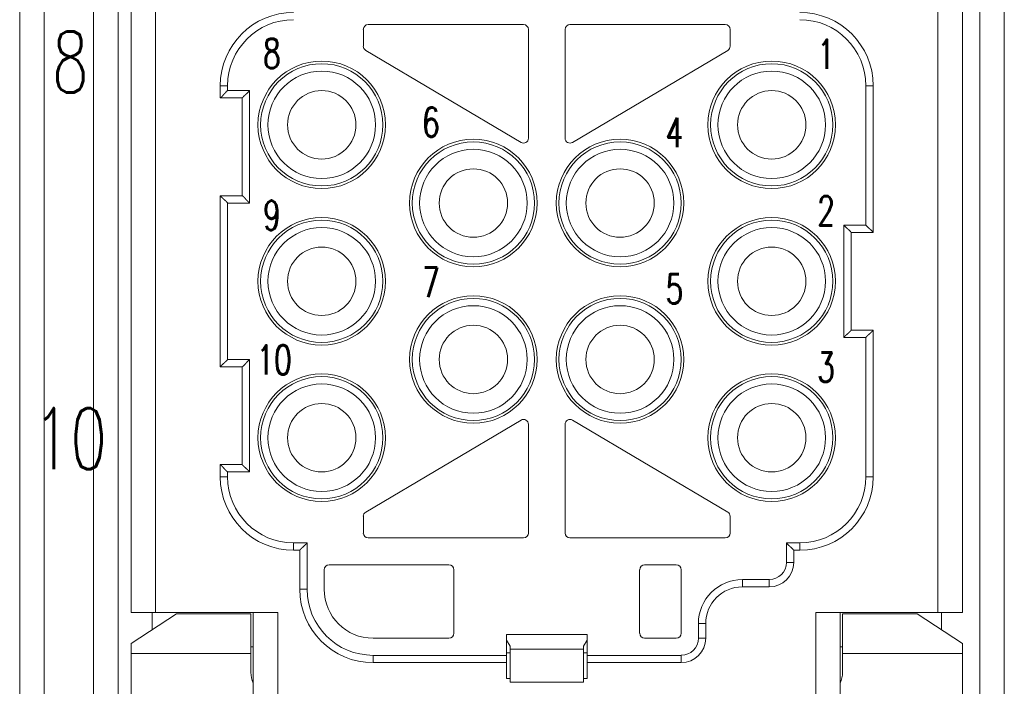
# Model space of a CAD drawing. Header units: millimetres. Extents: x 12388 to 56229, y -202 to 7369.
# Tile 58 of 88: x 21504 to 21664, y 2373 to 2482. Entities that reach past the tile are written whole.
import ezdxf
from ezdxf.enums import TextEntityAlignment as Align

# ---------------------------------------------------------------- set-up
doc = ezdxf.new("R2010")
doc.units = ezdxf.units.MM
doc.header["$LTSCALE"] = 40
doc.layers.add('도면층1', color=1, linetype='Continuous')
doc.styles.get("Standard").update_dxf_attribs({"font": 'romans.shx', "width": 0.8, "oblique": 8, "height": 3})

# ---------------------------------------------------------------- blocks, each defined once
blk = doc.blocks.new('0077')
at = {"layer": '도면층1', "linetype": 'Continuous', "lineweight": 15}
for p, q in [((21520.14, 2534.54), (21520.14, 2342.54)), ((21660.14, 2342.54), (21660.14, 2534.54))]:
    blk.add_line(p, q, dxfattribs=at)
at = {"layer": '도면층1', "linetype": 'Continuous', "lineweight": 0}
for p, q in [((21504.14, 2348.54), (21504.14, 2528.54)), ((21508.14, 2348.54), (21508.14, 2528.54)), ((21516.14, 2528.54), (21516.14, 2348.54)), ((21520.14, 2348.54), (21520.14, 2528.54)), ((21660.14, 2528.54), (21660.14, 2348.54)), ((21664.14, 2348.54), (21664.14, 2528.54)), ((21522.23, 2385.4), (21522.23, 2493.09)), ((21526.2, 2493.09), (21526.2, 2385.4)), ((21653.36, 2385.4), (21653.36, 2493.09)), ((21657.34, 2493.09), (21657.34, 2385.4)), ((21559.98, 2477.45), (21559.98, 2480.17)), ((21560.77, 2480.97), (21586.01, 2480.97)), ((21586.8, 2480.17), (21586.8, 2462.49)), ((21592.76, 2462.49), (21592.76, 2480.17)), ((21593.56, 2480.97), (21618.79, 2480.97)), ((21619.59, 2480.17), (21619.59, 2477.45)), ((21585.6, 2461.81), (21560.37, 2476.76)), ((21619.2, 2476.76), (21593.96, 2461.81)), ((21536.73, 2469.05), (21536.73, 2471.03)), ((21536.73, 2471.03), (21537.93, 2471.03)), ((21537.93, 2471.03), (21537.93, 2470.24)), ((21642.83, 2471.03), (21641.64, 2471.03)), ((21641.64, 2448.38), (21641.64, 2471.03)), ((21642.83, 2471.03), (21642.83, 2447.19)), ((21540.31, 2469.05), (21536.73, 2469.05)), ((21537.93, 2470.24), (21541.5, 2470.24)), ((21540.31, 2453.15), (21540.31, 2469.05)), ((21541.5, 2470.24), (21541.5, 2451.96)), ((21536.73, 2453.15), (21540.31, 2453.15)), ((21536.73, 2425.33), (21536.73, 2453.15)), ((21541.5, 2451.96), (21537.93, 2451.96)), ((21537.93, 2451.96), (21537.93, 2426.53)), ((21638.06, 2448.38), (21641.64, 2448.38)), ((21638.06, 2430.1), (21638.06, 2448.38)), ((21642.83, 2447.19), (21639.26, 2447.19)), ((21639.26, 2447.19), (21639.26, 2431.29)), ((21642.83, 2431.29), (21639.26, 2431.29)), ((21642.83, 2407.45), (21642.83, 2431.29)), ((21641.64, 2430.1), (21638.06, 2430.1)), ((21641.64, 2407.45), (21641.64, 2430.1)), ((21537.93, 2426.53), (21541.5, 2426.53)), ((21541.5, 2426.53), (21541.5, 2408.25)), ((21536.73, 2425.33), (21540.31, 2425.33)), ((21540.31, 2425.33), (21540.31, 2409.44)), ((21560.37, 2401.72), (21585.6, 2416.68)), ((21593.96, 2416.68), (21619.2, 2401.72)), ((21586.8, 2415.99), (21586.8, 2398.31)), ((21592.76, 2398.31), (21592.76, 2415.99)), ((21536.73, 2409.44), (21536.73, 2407.45)), ((21540.31, 2409.44), (21536.73, 2409.44)), ((21537.93, 2408.25), (21537.93, 2407.45)), ((21541.5, 2408.25), (21537.93, 2408.25)), ((21536.73, 2407.45), (21537.93, 2407.45)), ((21642.83, 2407.45), (21641.64, 2407.45)), ((21559.98, 2398.31), (21559.98, 2401.04)), ((21619.59, 2401.04), (21619.59, 2398.31)), ((21586.01, 2397.52), (21560.77, 2397.52)), ((21618.79, 2397.52), (21593.56, 2397.52)), ((21548.65, 2395.53), (21548.65, 2396.72)), ((21548.65, 2396.72), (21550.84, 2396.72)), ((21548.65, 2395.53), (21549.65, 2395.53)), ((21549.65, 2395.53), (21549.65, 2389.17)), ((21550.84, 2396.72), (21550.84, 2389.17)), ((21628.73, 2393.54), (21628.73, 2396.72)), ((21628.73, 2396.72), (21630.91, 2396.72)), ((21629.92, 2395.53), (21630.91, 2395.53)), ((21629.92, 2393.54), (21629.92, 2395.53)), ((21630.91, 2395.53), (21630.91, 2396.72)), ((21553.62, 2389.17), (21553.62, 2392.35)), ((21554.42, 2393.15), (21573.89, 2393.15)), ((21574.68, 2392.35), (21574.68, 2382.02)), ((21604.88, 2382.02), (21604.88, 2392.35)), ((21605.68, 2393.15), (21610.84, 2393.15)), ((21611.64, 2392.35), (21611.64, 2382.02)), ((21629.92, 2393.54), (21628.73, 2393.54)), ((21621.57, 2389.57), (21621.57, 2390.76)), ((21621.57, 2390.76), (21625.94, 2390.76)), ((21625.94, 2389.57), (21625.94, 2390.76)), ((21549.65, 2389.17), (21550.84, 2389.17)), ((21621.57, 2389.57), (21625.94, 2389.57)), ((21522.23, 2385.4), (21526.2, 2385.4)), ((21522.23, 2380.36), (21529.6, 2385.2)), ((21525.64, 2385.4), (21525.64, 2382.6)), ((21526.2, 2385.4), (21546.07, 2385.4)), ((21529.6, 2385.2), (21541.7, 2385.2)), ((21541.7, 2385.2), (21541.7, 2378.73)), ((21542.1, 2385.4), (21542.1, 2371.69)), ((21546.07, 2385.4), (21546.07, 2371.69)), ((21633.49, 2385.4), (21653.36, 2385.4)), ((21633.49, 2371.69), (21633.49, 2385.4)), ((21637.47, 2371.69), (21637.47, 2385.4)), ((21637.86, 2385.2), (21637.86, 2378.73)), ((21649.96, 2385.2), (21637.86, 2385.2)), ((21657.34, 2380.36), (21649.96, 2385.2)), ((21653.36, 2385.4), (21657.34, 2385.4)), ((21653.93, 2382.6), (21653.93, 2385.4)), ((21615.61, 2383.61), (21614.42, 2383.61)), ((21614.42, 2381.23), (21614.42, 2383.61)), ((21615.61, 2381.23), (21615.61, 2383.61)), ((21573.89, 2381.23), (21561.57, 2381.23)), ((21583.23, 2381.82), (21596.34, 2381.82)), ((21583.23, 2378.44), (21583.23, 2381.82)), ((21583.23, 2380.93), (21583.82, 2379.91)), ((21595.74, 2379.91), (21596.34, 2380.93)), ((21596.34, 2381.82), (21596.34, 2378.44)), ((21610.84, 2381.23), (21605.68, 2381.23)), ((21615.61, 2381.23), (21614.42, 2381.23)), ((21522.23, 2380.36), (21522.23, 2378.73)), ((21541.7, 2379.84), (21542.1, 2379.84)), ((21583.82, 2379.91), (21583.82, 2379.44)), ((21583.82, 2379.44), (21583.82, 2374.07)), ((21595.74, 2379.44), (21583.82, 2379.44)), ((21595.74, 2379.44), (21595.74, 2379.91)), ((21595.74, 2374.07), (21595.74, 2379.44)), ((21637.47, 2379.84), (21637.86, 2379.84)), ((21657.34, 2380.36), (21657.34, 2378.73)), ((21522.23, 2371.69), (21522.23, 2378.73)), ((21522.23, 2378.73), (21541.7, 2378.73)), ((21541.7, 2378.73), (21541.7, 2375.66)), ((21561.57, 2377.25), (21561.57, 2378.44)), ((21561.57, 2378.44), (21583.23, 2378.44)), ((21583.23, 2378.84), (21583.82, 2378.84)), ((21583.23, 2378.44), (21583.23, 2377.25)), ((21595.74, 2378.84), (21596.34, 2378.84)), ((21596.34, 2377.25), (21596.34, 2378.44)), ((21596.34, 2378.44), (21611.64, 2378.44)), ((21611.64, 2377.25), (21611.64, 2378.44)), ((21637.86, 2378.73), (21637.86, 2375.66)), ((21657.34, 2378.73), (21637.86, 2378.73)), ((21657.34, 2371.69), (21657.34, 2378.73)), ((21561.57, 2377.25), (21583.23, 2377.25)), ((21583.23, 2374.67), (21583.23, 2377.25)), ((21596.34, 2377.25), (21611.64, 2377.25)), ((21596.34, 2377.25), (21596.34, 2374.67)), ((21583.82, 2374.67), (21583.23, 2374.67)), ((21596.34, 2374.67), (21595.74, 2374.67)), ((21595.74, 2374.07), (21583.82, 2374.07))]:
    blk.add_line(p, q, dxfattribs=at)
for points in [[(21536.73, 2469.05), (21536.73, 2469.05, 0.01836), (21536.74, 2469.05, 0.001627), (21536.74, 2469.05, 0.001007), (21536.75, 2469.06, 0.001496), (21536.76, 2469.07, 0.001524), (21536.77, 2469.07, 0.001546), (21536.78, 2469.08, 0.001547), (21536.8, 2469.1, 0.001658), (21536.81, 2469.11, 0.001701), (21536.83, 2469.12, 0.001806), (21536.85, 2469.14, 0.001863), (21536.87, 2469.16, 0.00198), (21536.89, 2469.17, 0.002056), (21536.91, 2469.19, 0.002192), (21536.93, 2469.21, 0.002279), (21536.95, 2469.23, 0.002412), (21536.97, 2469.26, 0.002547), (21537, 2469.28, 0.002774), (21537.02, 2469.3, 0.002749), (21537.05, 2469.33, 0.002531), (21537.07, 2469.35, 0.002251), (21537.1, 2469.38, 0.001877), (21537.12, 2469.41, 0.001577), (21537.15, 2469.44, 0.001296), (21537.17, 2469.46, 0.00105), (21537.2, 2469.49, 0.00079), (21537.22, 2469.52, 0.00057), (21537.25, 2469.55, 0.000338), (21537.28, 2469.58, 0.000139), (21537.3, 2469.61, -0.000076), (21537.33, 2469.65, -0.000259), (21537.36, 2469.68, -0.00046), (21537.39, 2469.71, -0.000635), (21537.42, 2469.74, -0.000833), (21537.45, 2469.77, -0.000995), (21537.48, 2469.8, -0.001168), (21537.51, 2469.84, -0.001354), (21537.54, 2469.87, -0.001597), (21537.57, 2469.9, -0.001686), (21537.6, 2469.93, -0.001686), (21537.63, 2469.96, -0.002122), (21537.66, 2470, -0.00292), (21537.69, 2470.03, -0.002217), (21537.72, 2470.06, -0.000428), (21537.75, 2470.09, -0.003747), (21537.79, 2470.12, -0.007318), (21537.85, 2470.17, -0.003637), (21537.93, 2470.24, -0.00188)], [(21540.31, 2469.05), (21540.31, 2469.05, -0.027355), (21540.31, 2469.05, -0.002499), (21540.32, 2469.05, -0.001306), (21540.32, 2469.06, -0.001645), (21540.33, 2469.07, -0.001611), (21540.34, 2469.08, -0.001603), (21540.35, 2469.09, -0.001587), (21540.36, 2469.11, -0.001687), (21540.37, 2469.12, -0.001722), (21540.39, 2469.14, -0.001822), (21540.4, 2469.16, -0.001874), (21540.42, 2469.18, -0.001989), (21540.44, 2469.2, -0.002063), (21540.46, 2469.22, -0.002197), (21540.48, 2469.24, -0.002283), (21540.5, 2469.26, -0.002415), (21540.52, 2469.29, -0.002548), (21540.54, 2469.31, -0.002774), (21540.57, 2469.33, -0.002749), (21540.59, 2469.36, -0.002531), (21540.62, 2469.38, -0.002251), (21540.65, 2469.41, -0.001877), (21540.67, 2469.43, -0.001578), (21540.7, 2469.46, -0.001296), (21540.73, 2469.48, -0.001051), (21540.76, 2469.51, -0.000791), (21540.79, 2469.54, -0.000571), (21540.82, 2469.56, -0.000338), (21540.85, 2469.59, -0.00014), (21540.88, 2469.62, 0.000075), (21540.91, 2469.64, 0.000258), (21540.94, 2469.67, 0.000459), (21540.97, 2469.7, 0.000634), (21541, 2469.73, 0.000832), (21541.04, 2469.76, 0.000993), (21541.07, 2469.79, 0.001167), (21541.1, 2469.82, 0.001353), (21541.13, 2469.85, 0.001595), (21541.16, 2469.88, 0.001684), (21541.2, 2469.91, 0.001684), (21541.23, 2469.94, 0.00212), (21541.26, 2469.97, 0.002916), (21541.29, 2470, 0.002214), (21541.32, 2470.04, 0.000428), (21541.35, 2470.06, 0.003742), (21541.38, 2470.1, 0.007307), (21541.44, 2470.16, 0.003632), (21541.5, 2470.24, 0.001877)], [(21536.73, 2453.15), (21536.73, 2453.15, -0.005435), (21536.74, 2453.15, -0.001187), (21536.74, 2453.14, 0.000026), (21536.75, 2453.13, 0.00101), (21536.75, 2453.12, 0.001236), (21536.76, 2453.11, 0.001354), (21536.77, 2453.1, 0.001412), (21536.78, 2453.09, 0.00156), (21536.8, 2453.07, 0.001626), (21536.81, 2453.05, 0.001749), (21536.83, 2453.04, 0.001818), (21536.84, 2453.02, 0.001945), (21536.86, 2453, 0.002029), (21536.88, 2452.98, 0.002171), (21536.9, 2452.95, 0.002264), (21536.92, 2452.93, 0.002401), (21536.95, 2452.91, 0.00254), (21536.97, 2452.89, 0.002771), (21536.99, 2452.86, 0.002748), (21537.02, 2452.84, 0.00253), (21537.04, 2452.81, 0.00225), (21537.07, 2452.79, 0.001875), (21537.1, 2452.76, 0.001575), (21537.12, 2452.74, 0.001293), (21537.15, 2452.71, 0.001047), (21537.18, 2452.69, 0.000787), (21537.21, 2452.66, 0.000566), (21537.24, 2452.63, 0.000333), (21537.27, 2452.61, 0.000134), (21537.3, 2452.58, -0.000081), (21537.33, 2452.55, -0.000265), (21537.36, 2452.52, -0.000466), (21537.4, 2452.49, -0.000642), (21537.43, 2452.47, -0.00084), (21537.46, 2452.44, -0.001002), (21537.49, 2452.41, -0.001177), (21537.52, 2452.38, -0.001363), (21537.56, 2452.35, -0.001607), (21537.59, 2452.32, -0.001695), (21537.62, 2452.29, -0.001695), (21537.65, 2452.26, -0.002133), (21537.68, 2452.22, -0.002933), (21537.72, 2452.19, -0.002227), (21537.75, 2452.16, -0.000431), (21537.77, 2452.13, -0.003762), (21537.81, 2452.09, -0.007346), (21537.86, 2452.04, -0.003651), (21537.93, 2451.96, -0.001887)], [(21540.31, 2453.15), (21540.31, 2453.15, -0.013438), (21540.31, 2453.15, -0.000875), (21540.32, 2453.14, -0.000743), (21540.33, 2453.14, -0.001367), (21540.34, 2453.13, -0.001447), (21540.35, 2453.12, -0.001493), (21540.36, 2453.11, -0.001509), (21540.37, 2453.1, -0.00163), (21540.39, 2453.09, -0.001679), (21540.41, 2453.07, -0.001789), (21540.42, 2453.06, -0.001849), (21540.44, 2453.04, -0.001969), (21540.46, 2453.02, -0.002047), (21540.48, 2453, -0.002185), (21540.51, 2452.98, -0.002274), (21540.53, 2452.96, -0.002408), (21540.55, 2452.94, -0.002544), (21540.57, 2452.92, -0.002773), (21540.6, 2452.89, -0.002749), (21540.62, 2452.87, -0.002531), (21540.65, 2452.84, -0.002251), (21540.67, 2452.81, -0.001876), (21540.7, 2452.79, -0.001576), (21540.72, 2452.76, -0.001295), (21540.75, 2452.73, -0.001049), (21540.77, 2452.7, -0.000789), (21540.8, 2452.67, -0.000568), (21540.83, 2452.64, -0.000336), (21540.85, 2452.61, -0.000137), (21540.88, 2452.58, 0.000078), (21540.91, 2452.55, 0.000262), (21540.94, 2452.52, 0.000463), (21540.97, 2452.49, 0.000638), (21540.99, 2452.46, 0.000836), (21541.02, 2452.42, 0.000998), (21541.05, 2452.39, 0.001172), (21541.08, 2452.36, 0.001358), (21541.11, 2452.33, 0.001601), (21541.14, 2452.29, 0.001689), (21541.17, 2452.26, 0.001689), (21541.2, 2452.23, 0.002126), (21541.24, 2452.2, 0.002923), (21541.27, 2452.17, 0.00222), (21541.3, 2452.14, 0.000429), (21541.33, 2452.11, 0.00375), (21541.37, 2452.08, 0.007322), (21541.42, 2452.02, 0.003639), (21541.5, 2451.96, 0.001881)], [(21639.26, 2447.19), (21639.25, 2447.19, 0.030288), (21639.25, 2447.19, 0.002858), (21639.25, 2447.2, 0.001431), (21639.24, 2447.21, 0.001708), (21639.23, 2447.22, 0.001648), (21639.23, 2447.23, 0.001628), (21639.22, 2447.24, 0.001604), (21639.2, 2447.25, 0.001699), (21639.19, 2447.27, 0.001731), (21639.18, 2447.29, 0.001829), (21639.16, 2447.3, 0.00188), (21639.14, 2447.32, 0.001994), (21639.13, 2447.34, 0.002067), (21639.11, 2447.36, 0.002199), (21639.09, 2447.39, 0.002285), (21639.07, 2447.41, 0.002416), (21639.04, 2447.43, 0.002549), (21639.02, 2447.45, 0.002775), (21639, 2447.48, 0.002749), (21638.97, 2447.5, 0.002531), (21638.95, 2447.53, 0.002251), (21638.92, 2447.55, 0.001877), (21638.89, 2447.58, 0.001578), (21638.86, 2447.6, 0.001297), (21638.84, 2447.63, 0.001051), (21638.81, 2447.65, 0.000791), (21638.78, 2447.68, 0.000571), (21638.75, 2447.71, 0.000339), (21638.72, 2447.73, 0.000141), (21638.69, 2447.76, -0.000074), (21638.66, 2447.79, -0.000258), (21638.62, 2447.82, -0.000458), (21638.59, 2447.85, -0.000633), (21638.56, 2447.87, -0.000831), (21638.53, 2447.9, -0.000992), (21638.5, 2447.93, -0.001166), (21638.46, 2447.96, -0.001352), (21638.43, 2447.99, -0.001594), (21638.4, 2448.02, -0.001683), (21638.37, 2448.05, -0.001682), (21638.34, 2448.08, -0.002118), (21638.3, 2448.12, -0.002914), (21638.27, 2448.15, -0.002213), (21638.24, 2448.18, -0.000427), (21638.21, 2448.21, -0.00374), (21638.18, 2448.25, -0.007303), (21638.13, 2448.3, -0.00363), (21638.06, 2448.38, -0.001876)], [(21641.64, 2448.38), (21641.67, 2448.34, 0.004995), (21641.7, 2448.31, 0.005212), (21641.73, 2448.27, 0.005133), (21641.76, 2448.24, 0.004709), (21641.79, 2448.21, 0.004404), (21641.82, 2448.17, 0.004127), (21641.85, 2448.14, 0.003864), (21641.88, 2448.11, 0.003535), (21641.91, 2448.08, 0.003249), (21641.94, 2448.05, 0.002922), (21641.98, 2448.02, 0.002631), (21642.01, 2447.99, 0.002293), (21642.04, 2447.96, 0.001993), (21642.07, 2447.93, 0.001646), (21642.1, 2447.9, 0.001336), (21642.14, 2447.87, 0.000978), (21642.17, 2447.85, 0.000657), (21642.2, 2447.82, 0.000286), (21642.23, 2447.79, -0.000052), (21642.26, 2447.77, -0.000444), (21642.29, 2447.74, -0.000794), (21642.32, 2447.71, -0.001188), (21642.35, 2447.69, -0.001586), (21642.38, 2447.66, -0.002082), (21642.41, 2447.63, -0.002353), (21642.44, 2447.61, -0.002451), (21642.47, 2447.58, -0.002419), (21642.5, 2447.55, -0.002224), (21642.52, 2447.53, -0.002101), (21642.55, 2447.5, -0.001992), (21642.57, 2447.48, -0.001909), (21642.6, 2447.45, -0.001798), (21642.62, 2447.43, -0.001723), (21642.64, 2447.4, -0.001628), (21642.66, 2447.38, -0.001566), (21642.68, 2447.36, -0.001479), (21642.7, 2447.34, -0.001428), (21642.72, 2447.32, -0.00135), (21642.74, 2447.3, -0.001305), (21642.75, 2447.28, -0.001226), (21642.77, 2447.27, -0.001198), (21642.78, 2447.25, -0.001143), (21642.79, 2447.24, -0.001089), (21642.8, 2447.22, -0.000976), (21642.81, 2447.21, -0.001023), (21642.82, 2447.21, -0.000927), (21642.83, 2447.2, -0.000918), (21642.83, 2447.19, -0.001288)], [(21638.06, 2430.1), (21638.09, 2430.14, -0.003513), (21638.12, 2430.17, -0.003602), (21638.15, 2430.2, -0.003505), (21638.18, 2430.24, -0.003208), (21638.21, 2430.27, -0.002994), (21638.24, 2430.3, -0.002806), (21638.27, 2430.34, -0.002632), (21638.3, 2430.37, -0.002428), (21638.34, 2430.4, -0.002254), (21638.37, 2430.43, -0.002062), (21638.4, 2430.46, -0.001895), (21638.43, 2430.49, -0.001705), (21638.46, 2430.52, -0.00154), (21638.5, 2430.55, -0.001352), (21638.53, 2430.58, -0.001188), (21638.56, 2430.61, -0.000998), (21638.59, 2430.64, -0.000831), (21638.62, 2430.67, -0.000637), (21638.66, 2430.7, -0.000463), (21638.69, 2430.72, -0.000261), (21638.72, 2430.75, -0.000077), (21638.75, 2430.78, 0.000137), (21638.78, 2430.8, 0.000336), (21638.81, 2430.83, 0.000568), (21638.84, 2430.86, 0.000789), (21638.86, 2430.88, 0.001049), (21638.89, 2430.91, 0.001295), (21638.92, 2430.93, 0.001577), (21638.95, 2430.96, 0.001876), (21638.97, 2430.98, 0.002251), (21639, 2431.01, 0.002531), (21639.02, 2431.03, 0.002749), (21639.04, 2431.05, 0.002773), (21639.07, 2431.08, 0.002545), (21639.09, 2431.1, 0.00241), (21639.11, 2431.12, 0.002275), (21639.13, 2431.14, 0.002188), (21639.14, 2431.16, 0.002054), (21639.16, 2431.18, 0.001973), (21639.18, 2431.2, 0.001845), (21639.19, 2431.22, 0.0018), (21639.2, 2431.23, 0.001722), (21639.22, 2431.25, 0.001634), (21639.23, 2431.26, 0.001435), (21639.23, 2431.27, 0.001564), (21639.24, 2431.28, 0.001659), (21639.25, 2431.29, 0.001766), (21639.26, 2431.29, 0.002335)], [(21641.64, 2430.1), (21641.67, 2430.14, -0.005001), (21641.7, 2430.18, -0.005219), (21641.73, 2430.21, -0.005141), (21641.76, 2430.25, -0.004717), (21641.79, 2430.28, -0.004413), (21641.82, 2430.31, -0.004135), (21641.85, 2430.34, -0.003873), (21641.88, 2430.38, -0.003543), (21641.91, 2430.41, -0.003258), (21641.94, 2430.44, -0.00293), (21641.98, 2430.47, -0.002639), (21642.01, 2430.5, -0.0023), (21642.04, 2430.53, -0.002), (21642.07, 2430.55, -0.001652), (21642.1, 2430.58, -0.001343), (21642.14, 2430.61, -0.000984), (21642.17, 2430.64, -0.000662), (21642.2, 2430.67, -0.000291), (21642.23, 2430.69, 0.000047), (21642.26, 2430.72, 0.000441), (21642.29, 2430.75, 0.000791), (21642.32, 2430.77, 0.001186), (21642.35, 2430.8, 0.001584), (21642.38, 2430.83, 0.002082), (21642.41, 2430.85, 0.002353), (21642.44, 2430.88, 0.002451), (21642.47, 2430.91, 0.002418), (21642.5, 2430.93, 0.002222), (21642.52, 2430.96, 0.002099), (21642.55, 2430.98, 0.001989), (21642.57, 2431.01, 0.001905), (21642.6, 2431.03, 0.001792), (21642.62, 2431.06, 0.001716), (21642.64, 2431.08, 0.00162), (21642.66, 2431.1, 0.001557), (21642.68, 2431.13, 0.001468), (21642.7, 2431.15, 0.001415), (21642.72, 2431.17, 0.001335), (21642.74, 2431.18, 0.001287), (21642.75, 2431.2, 0.001206), (21642.77, 2431.22, 0.00117), (21642.78, 2431.23, 0.001097), (21642.79, 2431.25, 0.001045), (21642.8, 2431.26, 0.000965), (21642.81, 2431.27, 0.000931), (21642.82, 2431.28, 0.000565), (21642.83, 2431.29, 0.00043), (21642.83, 2431.29, 0.000775)], [(21536.73, 2425.33), (21536.73, 2425.34, -0.007737), (21536.74, 2425.34, -0.000371), (21536.74, 2425.34, -0.000567), (21536.75, 2425.35, -0.001277), (21536.75, 2425.36, -0.001394), (21536.76, 2425.37, -0.001459), (21536.77, 2425.38, -0.001487), (21536.78, 2425.4, -0.001614), (21536.8, 2425.41, -0.001668), (21536.81, 2425.43, -0.001781), (21536.83, 2425.45, -0.001843), (21536.84, 2425.47, -0.001965), (21536.86, 2425.49, -0.002045), (21536.88, 2425.51, -0.002183), (21536.9, 2425.53, -0.002273), (21536.92, 2425.55, -0.002408), (21536.95, 2425.58, -0.002544), (21536.97, 2425.6, -0.002772), (21536.99, 2425.62, -0.002749), (21537.02, 2425.65, -0.002531), (21537.04, 2425.67, -0.002251), (21537.07, 2425.7, -0.001876), (21537.1, 2425.72, -0.001576), (21537.12, 2425.75, -0.001295), (21537.15, 2425.77, -0.001049), (21537.18, 2425.8, -0.000789), (21537.21, 2425.82, -0.000568), (21537.24, 2425.85, -0.000336), (21537.27, 2425.88, -0.000137), (21537.3, 2425.91, 0.000078), (21537.33, 2425.93, 0.000261), (21537.36, 2425.96, 0.000462), (21537.4, 2425.99, 0.000638), (21537.43, 2426.02, 0.000836), (21537.46, 2426.05, 0.000998), (21537.49, 2426.08, 0.001172), (21537.52, 2426.11, 0.001358), (21537.56, 2426.14, 0.001601), (21537.59, 2426.17, 0.00169), (21537.62, 2426.2, 0.00169), (21537.65, 2426.23, 0.002127), (21537.68, 2426.26, 0.002926), (21537.72, 2426.29, 0.002221), (21537.75, 2426.32, 0.000429), (21537.77, 2426.35, 0.003754), (21537.81, 2426.39, 0.007332), (21537.86, 2426.45, 0.003644), (21537.93, 2426.53, 0.001884)], [(21540.31, 2425.33), (21540.31, 2425.33, -0.005087), (21540.31, 2425.34, -0.001138), (21540.32, 2425.34, 0.000045), (21540.33, 2425.35, 0.00102), (21540.34, 2425.35, 0.001242), (21540.35, 2425.36, 0.001358), (21540.36, 2425.37, 0.001415), (21540.37, 2425.39, 0.001561), (21540.39, 2425.4, 0.001628), (21540.41, 2425.41, 0.00175), (21540.42, 2425.43, 0.001819), (21540.44, 2425.45, 0.001946), (21540.46, 2425.46, 0.002029), (21540.48, 2425.48, 0.002171), (21540.51, 2425.5, 0.002264), (21540.53, 2425.52, 0.002401), (21540.55, 2425.55, 0.00254), (21540.57, 2425.57, 0.002771), (21540.6, 2425.59, 0.002748), (21540.62, 2425.62, 0.00253), (21540.65, 2425.64, 0.00225), (21540.67, 2425.67, 0.001875), (21540.7, 2425.7, 0.001575), (21540.72, 2425.73, 0.001293), (21540.75, 2425.75, 0.001047), (21540.77, 2425.78, 0.000787), (21540.8, 2425.81, 0.000566), (21540.83, 2425.84, 0.000333), (21540.85, 2425.87, 0.000134), (21540.88, 2425.9, -0.000082), (21540.91, 2425.93, -0.000265), (21540.94, 2425.97, -0.000467), (21540.97, 2426, -0.000642), (21540.99, 2426.03, -0.00084), (21541.02, 2426.06, -0.001002), (21541.05, 2426.09, -0.001177), (21541.08, 2426.13, -0.001363), (21541.11, 2426.16, -0.001607), (21541.14, 2426.19, -0.001695), (21541.17, 2426.22, -0.001695), (21541.2, 2426.25, -0.002133), (21541.24, 2426.28, -0.002933), (21541.27, 2426.32, -0.002227), (21541.3, 2426.35, -0.000431), (21541.33, 2426.37, -0.003762), (21541.37, 2426.41, -0.007345), (21541.42, 2426.46, -0.00365), (21541.5, 2426.53, -0.001887)], [(21536.73, 2409.44), (21536.73, 2409.44, -0.036652), (21536.74, 2409.44, -0.00364), (21536.74, 2409.43, -0.001705), (21536.75, 2409.43, -0.001844), (21536.76, 2409.42, -0.001729), (21536.77, 2409.41, -0.001681), (21536.78, 2409.4, -0.001642), (21536.8, 2409.39, -0.001727), (21536.81, 2409.37, -0.001752), (21536.83, 2409.36, -0.001845), (21536.85, 2409.34, -0.001893), (21536.87, 2409.33, -0.002003), (21536.89, 2409.31, -0.002074), (21536.91, 2409.29, -0.002205), (21536.93, 2409.27, -0.002289), (21536.95, 2409.25, -0.002419), (21536.97, 2409.23, -0.002551), (21537, 2409.2, -0.002776), (21537.02, 2409.18, -0.00275), (21537.05, 2409.16, -0.002531), (21537.07, 2409.13, -0.00225), (21537.1, 2409.1, -0.001876), (21537.12, 2409.08, -0.001576), (21537.15, 2409.05, -0.001294), (21537.17, 2409.02, -0.001049), (21537.2, 2408.99, -0.000788), (21537.22, 2408.96, -0.000568), (21537.25, 2408.93, -0.000335), (21537.28, 2408.9, -0.000136), (21537.3, 2408.87, 0.000079), (21537.33, 2408.84, 0.000262), (21537.36, 2408.81, 0.000464), (21537.39, 2408.78, 0.000639), (21537.42, 2408.74, 0.000837), (21537.45, 2408.71, 0.000999), (21537.48, 2408.68, 0.001173), (21537.51, 2408.65, 0.001359), (21537.54, 2408.62, 0.001603), (21537.57, 2408.58, 0.001692), (21537.6, 2408.55, 0.001691), (21537.63, 2408.52, 0.002129), (21537.66, 2408.49, 0.002929), (21537.69, 2408.46, 0.002224), (21537.72, 2408.43, 0.00043), (21537.75, 2408.4, 0.003758), (21537.79, 2408.36, 0.00734), (21537.85, 2408.31, 0.003649), (21537.93, 2408.25, 0.001886)], [(21540.31, 2409.44), (21540.31, 2409.44, 0.014318), (21540.31, 2409.43, 0.00094), (21540.32, 2409.43, 0.000765), (21540.32, 2409.42, 0.001378), (21540.33, 2409.41, 0.001453), (21540.34, 2409.4, 0.001497), (21540.35, 2409.39, 0.001512), (21540.36, 2409.38, 0.001632), (21540.37, 2409.36, 0.001681), (21540.39, 2409.34, 0.00179), (21540.4, 2409.33, 0.001849), (21540.42, 2409.31, 0.001969), (21540.44, 2409.29, 0.002048), (21540.46, 2409.27, 0.002185), (21540.48, 2409.24, 0.002274), (21540.5, 2409.22, 0.002408), (21540.52, 2409.2, 0.002544), (21540.54, 2409.17, 0.002772), (21540.57, 2409.15, 0.002749), (21540.59, 2409.13, 0.002531), (21540.62, 2409.1, 0.002252), (21540.65, 2409.08, 0.001878), (21540.67, 2409.05, 0.001579), (21540.7, 2409.03, 0.001298), (21540.73, 2409, 0.001053), (21540.76, 2408.98, 0.000793), (21540.79, 2408.95, 0.000573), (21540.82, 2408.92, 0.000341), (21540.85, 2408.9, 0.000143), (21540.88, 2408.87, -0.000072), (21540.91, 2408.84, -0.000255), (21540.94, 2408.81, -0.000455), (21540.97, 2408.78, -0.00063), (21541, 2408.76, -0.000828), (21541.04, 2408.73, -0.000989), (21541.07, 2408.7, -0.001162), (21541.1, 2408.67, -0.001348), (21541.13, 2408.64, -0.00159), (21541.16, 2408.61, -0.001678), (21541.2, 2408.58, -0.001679), (21541.23, 2408.54, -0.002114), (21541.26, 2408.51, -0.002908), (21541.29, 2408.48, -0.002208), (21541.32, 2408.45, -0.000426), (21541.35, 2408.42, -0.003733), (21541.38, 2408.38, -0.007292), (21541.44, 2408.32, -0.003625), (21541.5, 2408.25, -0.001873)], [(21549.65, 2395.53), (21549.65, 2395.53, -0.031157), (21549.65, 2395.54, -0.002749), (21549.66, 2395.54, -0.001386), (21549.66, 2395.55, -0.001685), (21549.67, 2395.56, -0.001634), (21549.68, 2395.57, -0.001617), (21549.69, 2395.58, -0.001596), (21549.7, 2395.59, -0.001693), (21549.71, 2395.61, -0.001727), (21549.73, 2395.63, -0.001825), (21549.74, 2395.65, -0.001877), (21549.76, 2395.66, -0.001991), (21549.78, 2395.68, -0.002064), (21549.8, 2395.71, -0.002197), (21549.82, 2395.73, -0.002283), (21549.84, 2395.75, -0.002415), (21549.86, 2395.77, -0.002548), (21549.88, 2395.8, -0.002774), (21549.91, 2395.82, -0.002749), (21549.93, 2395.84, -0.00253), (21549.96, 2395.87, -0.00225), (21549.98, 2395.89, -0.001875), (21550.01, 2395.92, -0.001575), (21550.04, 2395.94, -0.001293), (21550.07, 2395.97, -0.001047), (21550.1, 2396, -0.000787), (21550.13, 2396.02, -0.000566), (21550.16, 2396.05, -0.000333), (21550.19, 2396.08, -0.000134), (21550.22, 2396.1, 0.000081), (21550.25, 2396.13, 0.000265), (21550.28, 2396.16, 0.000466), (21550.31, 2396.19, 0.000642), (21550.34, 2396.22, 0.00084), (21550.37, 2396.24, 0.001002), (21550.41, 2396.27, 0.001177), (21550.44, 2396.3, 0.001363), (21550.47, 2396.33, 0.001607), (21550.5, 2396.36, 0.001695), (21550.53, 2396.39, 0.001695), (21550.57, 2396.43, 0.002133), (21550.6, 2396.46, 0.002933), (21550.63, 2396.49, 0.002227), (21550.66, 2396.52, 0.000431), (21550.69, 2396.55, 0.003763), (21550.72, 2396.59, 0.007348), (21550.77, 2396.65, 0.003652), (21550.84, 2396.72, 0.001888)], [(21628.73, 2396.72), (21628.75, 2396.69, 0.005002), (21628.78, 2396.65, 0.00522), (21628.81, 2396.62, 0.005141), (21628.84, 2396.58, 0.004717), (21628.87, 2396.55, 0.004412), (21628.9, 2396.51, 0.004134), (21628.93, 2396.48, 0.003872), (21628.97, 2396.45, 0.003543), (21629, 2396.42, 0.003257), (21629.03, 2396.39, 0.002929), (21629.06, 2396.36, 0.002638), (21629.09, 2396.33, 0.002299), (21629.13, 2396.3, 0.001999), (21629.16, 2396.27, 0.001651), (21629.19, 2396.24, 0.001341), (21629.22, 2396.22, 0.000983), (21629.25, 2396.19, 0.000661), (21629.29, 2396.16, 0.00029), (21629.32, 2396.13, -0.000048), (21629.35, 2396.11, -0.000441), (21629.38, 2396.08, -0.000792), (21629.41, 2396.05, -0.001186), (21629.44, 2396.03, -0.001585), (21629.47, 2396, -0.002082), (21629.5, 2395.97, -0.002353), (21629.53, 2395.95, -0.002451), (21629.55, 2395.92, -0.002418), (21629.58, 2395.89, -0.002223), (21629.61, 2395.87, -0.002099), (21629.63, 2395.84, -0.001989), (21629.66, 2395.82, -0.001906), (21629.68, 2395.79, -0.001793), (21629.71, 2395.77, -0.001717), (21629.73, 2395.75, -0.001621), (21629.75, 2395.72, -0.001558), (21629.77, 2395.7, -0.00147), (21629.79, 2395.68, -0.001417), (21629.81, 2395.66, -0.001337), (21629.82, 2395.64, -0.001289), (21629.84, 2395.62, -0.001208), (21629.85, 2395.61, -0.001174), (21629.87, 2395.59, -0.001103), (21629.88, 2395.58, -0.00105), (21629.89, 2395.57, -0.000966), (21629.9, 2395.56, -0.000942), (21629.9, 2395.55, -0.00061), (21629.91, 2395.54, -0.000491), (21629.92, 2395.53, -0.000838)]]:
    blk.add_lwpolyline(points, format="xyb", dxfattribs=at)
for centre, radius in [((21553.22, 2464.67), 10.36), ((21553.22, 2464.67), 9.93), ((21626.34, 2464.67), 10.36), ((21626.34, 2464.67), 9.93), ((21553.22, 2464.67), 8.74), ((21626.34, 2464.67), 8.74), ((21553.22, 2464.67), 5.56), ((21626.34, 2464.67), 5.56), ((21577.86, 2451.96), 10.36), ((21577.86, 2451.96), 9.93), ((21601.7, 2451.96), 10.36), ((21601.7, 2451.96), 9.93), ((21577.86, 2451.96), 8.74), ((21601.7, 2451.96), 8.74), ((21577.86, 2451.96), 5.56), ((21601.7, 2451.96), 5.56), ((21553.22, 2439.24), 10.36), ((21626.34, 2439.24), 10.36), ((21553.22, 2439.24), 9.93), ((21626.34, 2439.24), 9.93), ((21553.22, 2439.24), 8.74), ((21626.34, 2439.24), 8.74), ((21553.22, 2439.24), 5.56), ((21626.34, 2439.24), 5.56), ((21577.86, 2426.53), 10.36), ((21601.7, 2426.53), 10.36), ((21577.86, 2426.53), 9.93), ((21577.86, 2426.53), 8.74), ((21601.7, 2426.53), 9.93), ((21601.7, 2426.53), 8.74), ((21577.86, 2426.53), 5.56), ((21601.7, 2426.53), 5.56), ((21553.22, 2413.81), 10.36), ((21626.34, 2413.81), 10.36), ((21553.22, 2413.81), 9.93), ((21553.22, 2413.81), 8.74), ((21626.34, 2413.81), 9.93), ((21626.34, 2413.81), 8.74), ((21553.22, 2413.81), 5.56), ((21626.34, 2413.81), 5.56)]:
    blk.add_circle(centre, radius, dxfattribs=at)
for centre, radius, start, end in [((21548.65, 2471.03), 11.92, 90, 180), ((21548.65, 2471.03), 10.73, 90, 180), ((21630.91, 2471.03), 11.92, 0, 90), ((21630.91, 2471.03), 10.73, 0, 90), ((21560.77, 2480.17), 0.795, 90, 180), ((21586.01, 2480.17), 0.795, 0, 90), ((21593.56, 2480.17), 0.795, 90, 180), ((21618.79, 2480.17), 0.795, 0, 90), ((21560.77, 2477.45), 0.795, 180, 239.3493), ((21618.79, 2477.45), 0.795, 300.6507, 0), ((21586.01, 2462.49), 0.795, 239.3493, 0), ((21593.56, 2462.49), 0.795, 180, 300.6507), ((21586.01, 2415.99), 0.795, 0, 120.6507), ((21593.56, 2415.99), 0.795, 59.3493, 180), ((21548.65, 2407.45), 11.92, 180, 270), ((21548.65, 2407.45), 10.73, 180, 270), ((21630.91, 2407.45), 11.92, 270, 0), ((21630.91, 2407.45), 10.73, 270, 0), ((21560.77, 2401.04), 0.795, 120.6507, 180), ((21618.79, 2401.04), 0.795, 0, 59.3493), ((21560.77, 2398.31), 0.795, 180, 270), ((21586.01, 2398.31), 0.795, 270, 0), ((21593.56, 2398.31), 0.795, 180, 270), ((21618.79, 2398.31), 0.795, 270, 0), ((21554.42, 2392.35), 0.795, 90, 180), ((21573.89, 2392.35), 0.795, 0, 90), ((21605.68, 2392.35), 0.795, 90, 180), ((21610.84, 2392.35), 0.795, 0, 90), ((21625.94, 2393.54), 3.97, 270, 0), ((21625.94, 2393.54), 2.78, 270, 0), ((21621.57, 2383.61), 7.15, 90, 180), ((21561.57, 2389.17), 11.92, 180, 270), ((21561.57, 2389.17), 10.73, 180, 270), ((21561.57, 2389.17), 7.95, 180, 270), ((21621.57, 2383.61), 5.96, 90, 180), ((21573.89, 2382.02), 0.795, 270, 0), ((21605.68, 2382.02), 0.795, 180, 270), ((21610.84, 2382.02), 0.795, 270, 0), ((21611.64, 2381.23), 3.97, 270, 0), ((21611.64, 2381.23), 2.78, 270, 0), ((21545.67, 2375.66), 3.97, 180, 205.8469), ((21633.89, 2375.66), 3.97, 334.1531, 360)]:
    blk.add_arc(centre, radius, start, end, dxfattribs=at)
at = {"layer": '도면층1', "linetype": 'Continuous', "lineweight": 0, "width": 0.7}
for s, height, p in [('8', 9.93, (21512.34, 2474.88)), ('8', 4.77, (21545.12, 2476.29)), ('1', 4.77, (21635.17, 2476.14)), ('6', 4.77, (21570.96, 2465.1)), ('4', 4.77, (21610.53, 2463.43)), ('2', 4.77, (21635.17, 2450.71)), ('9', 4.77, (21545.12, 2449.96)), ('7', 4.77, (21570.96, 2439.07)), ('5', 4.77, (21610.53, 2437.99)), ('10', 4.768, (21545.48, 2426.47)), ('3', 4.77, (21635.17, 2425.28)), ('10', 9.934, (21512.34, 2413.65))]:
    blk.add_text(s, height=height, dxfattribs=at).set_placement(p, align=Align.MIDDLE_CENTER)
blk = doc.blocks.new('view dd')
blk.add_blockref('0077', (0, 0))

msp = doc.modelspace()

# ---------------------------------------------------------------- block references
msp.add_blockref('view dd', (0, 0))

doc.saveas('drawing.dxf')
